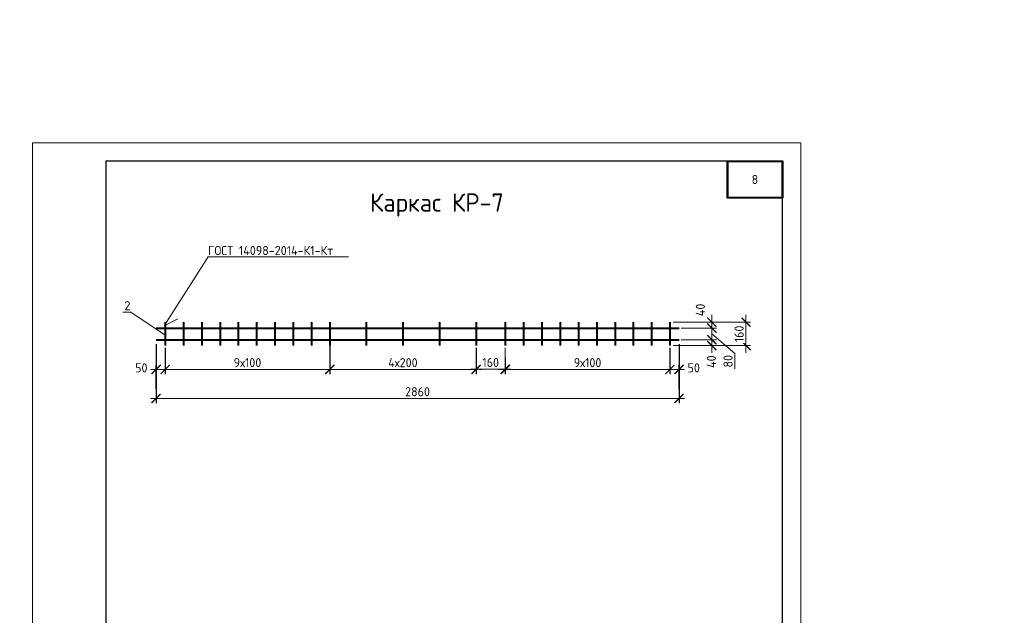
# Model space of a CAD drawing. Header units: millimetres. Extents: x 251864 to 617215, y -272865 to -46010.
# Tile 43 of 53: x 491651 to 518573, y -187568 to -171270. Entities that reach past the tile are written whole.
import ezdxf
from ezdxf import colors
from ezdxf.entities.mleader import LeaderData, LeaderLine
from ezdxf.enums import TextEntityAlignment as Align
from ezdxf.math import Vec2, Vec3

# ---------------------------------------------------------------- set-up
doc = ezdxf.new("R2010")
doc.units = ezdxf.units.MM
doc.layers.get('Defpoints').update_dxf_attribs({"color": 140})
for name, color, linetype, lineweight in [('RAZMER', 100, 'Continuous', 15), ('Армирование', 3, 'Continuous', 40), ('Каркасы ригель', 3, 'Continuous', 0), ('подоснова', 151, 'Continuous', 5), ('Размеры', 54, 'Continuous', 20), ('Текст', 41, 'Continuous', 30), ('Текст 0.25', 82, 'Continuous', 25), ('ТОНКИЕ', 7, 'Continuous', 9)]:
    doc.layers.add(name, color=color, linetype=linetype, lineweight=lineweight)
doc.layers.add('ТОЛСТЫЕ_ОСНОВНЫЕ', color=6, linetype='Continuous')
doc.styles.add('GOST-2.304_Type-B', font='GOST_Common.ttf')
doc.styles.add('style1', font='GOST_Common.ttf', dxfattribs={"height": 500})
doc.styles.add('ГОСТ', font='GOST_Common.ttf')
doc.dimstyles.new('ГОСТ', dxfattribs={"dimscale": 0, "dimtxt": 2.5, "dimasz": 2.5, "dimexe": 1.25, "dimexo": 0.625, "dimtad": 1, "dimdec": 0, "dimtxsty": 'ГОСТ', "dimblk": 'ARCHTICK', "dimcen": 2.5, "dimdle": 1.5, "dimclrd": 256, "dimclre": 256, "dimclrt": 256, "dimadec": 0, "dimazin": 0, "dimtfac": 1, "dimtdec": 0, "dimtmove": 1, "dimatfit": 3, "dimfxl": 2, "dimtfill": 1, "dimlwd": -1, "dimarcsym": 0})
doc.dimstyles.new('мой', dxfattribs={"dimscale": 100, "dimtxt": 2.5, "dimasz": 2.5, "dimexe": 1.25, "dimexo": 0.625, "dimtad": 1, "dimdec": 0, "dimtxsty": 'GOST-2.304_Type-B', "dimblk": 'ARCHTICK', "dimcen": 2.5, "dimdle": 2, "dimaunit": 1, "dimadec": 1, "dimazin": 2, "dimtfac": 1, "dimtdec": 0, "dimtmove": 1, "dimatfit": 3, "dimfxl": 1, "dimtfill": 1, "dimlwd": -1, "dimlwe": -1, "dimarcsym": 0})

# ---------------------------------------------------------------- blocks, each defined once
blk = doc.blocks.new('_ArchTick')
at = {"color": 0, "linetype": 'ByBlock', "const_width": 0.15}
blk.add_lwpolyline([(-0.5, -0.5), (0.5, 0.5)], dxfattribs=at)
blk = doc.blocks.new('*D999')
at = {"layer": 'Defpoints', "color": 0, "ltscale": 0.1, "transparency": 16777216}
for p in [(495629, -180188), (500129, -180188), (500129, -180841)]:
    blk.add_point(p, dxfattribs=at)
at = {"layer": 'Размеры', "color": 0, "linetype": 'Continuous', "ltscale": 0.1, "transparency": 16777216}
for p, q in [((495629, -180251), (495629, -180966)), ((500129, -180251), (500129, -180966)), ((495429, -180841), (500329, -180841))]:
    blk.add_line(p, q, dxfattribs=at)
at = {"layer": 'Размеры', "color": 0, "ltscale": 0.1, "transparency": 16777216, "xscale": 250, "yscale": 250, "zscale": 250, "rotation": 180}
blk.add_blockref('_ArchTick', (495629, -180841), dxfattribs=at)
at = {"layer": 'Размеры', "color": 0, "ltscale": 0.1, "transparency": 16777216, "xscale": 250, "yscale": 250, "zscale": 250}
blk.add_blockref('_ArchTick', (500129, -180841), dxfattribs=at)
at = {"layer": 'Размеры', "color": 0, "ltscale": 0.1, "transparency": 16777216, "insert": (497879, -180654), "char_height": 250, "attachment_point": 5, "style": 'GOST-2.304_Type-B', "bg_fill": 3, "box_fill_scale": 1.1, "bg_fill_color": 256, "bg_fill_true_color": 13158600, "bg_fill_transparency": 0}
blk.add_mtext('9х100', dxfattribs=at)
blk = doc.blocks.new('_None')
blk = doc.blocks.new('*D988')
at = {"layer": 'Defpoints', "color": 0, "ltscale": 0.1, "transparency": 16777216}
for p in [(509679, -180028), (510577, -180028), (509458, -180188)]:
    blk.add_point(p, dxfattribs=at)
at = {"layer": 'Размеры', "color": 0, "linetype": 'Continuous', "ltscale": 0.1, "transparency": 16777216}
for p, q in [((510577, -180388), (510577, -179828)), ((509741, -180028), (510702, -180028)), ((509521, -180188), (510702, -180188))]:
    blk.add_line(p, q, dxfattribs=at)
at = {"layer": 'Размеры', "color": 0, "ltscale": 0.1, "transparency": 16777216, "xscale": 250, "yscale": 250, "zscale": 250, "rotation": 90}
blk.add_blockref('_ArchTick', (510577, -180028), dxfattribs=at)
at = {"layer": 'Размеры', "color": 0, "ltscale": 0.1, "transparency": 16777216, "insert": (510561, -180627), "char_height": 250, "attachment_point": 5, "rotation": 90, "style": 'GOST-2.304_Type-B', "bg_fill": 3, "box_fill_scale": 1.1, "bg_fill_color": 256, "bg_fill_true_color": 13158600, "bg_fill_transparency": 0}
blk.add_mtext('40', dxfattribs=at)
at = {"layer": 'Размеры', "color": 0, "ltscale": 0.1, "transparency": 16777216, "xscale": 250, "yscale": 250, "zscale": 250, "rotation": 270}
blk.add_blockref('_ArchTick', (510577, -180188), dxfattribs=at)
blk = doc.blocks.new('*D989')
at = {"layer": 'Defpoints', "color": 0, "ltscale": 0.1, "transparency": 16777216}
for p in [(509679, -179708), (510577, -179708), (509679, -180028)]:
    blk.add_point(p, dxfattribs=at)
at = {"layer": 'Размеры', "color": 0, "linetype": 'Continuous', "ltscale": 0.1, "transparency": 16777216}
for p, q in [((510577, -180228), (510577, -179508)), ((509741, -179708), (510702, -179708)), ((509741, -180028), (510702, -180028)), ((510577, -179868), (511206, -180402)), ((511206, -180402), (511206, -180827))]:
    blk.add_line(p, q, dxfattribs=at)
at = {"layer": 'Размеры', "color": 0, "ltscale": 0.1, "transparency": 16777216, "xscale": 250, "yscale": 250, "zscale": 250}
for p, rotation in [((510577, -179708), 90), ((510577, -180028), 270)]:
    blk.add_blockref('_ArchTick', p, dxfattribs=dict(at, rotation=rotation))
at = {"layer": 'Размеры', "color": 0, "ltscale": 0.1, "transparency": 16777216, "insert": (511019, -180615), "char_height": 250, "attachment_point": 5, "rotation": 90, "style": 'GOST-2.304_Type-B', "bg_fill": 3, "box_fill_scale": 1.1, "bg_fill_color": 256, "bg_fill_true_color": 13158600, "bg_fill_transparency": 0}
blk.add_mtext('80', dxfattribs=at)
blk = doc.blocks.new('*D990')
at = {"layer": 'Defpoints', "color": 0, "ltscale": 0.1, "transparency": 16777216}
for p in [(509458, -179548), (510577, -179548), (509679, -179708)]:
    blk.add_point(p, dxfattribs=at)
at = {"layer": 'Размеры', "color": 0, "linetype": 'Continuous', "ltscale": 0.1, "transparency": 16777216}
for p, q in [((509521, -179548), (510702, -179548)), ((510577, -179908), (510577, -179348)), ((509741, -179708), (510702, -179708))]:
    blk.add_line(p, q, dxfattribs=at)
at = {"layer": 'Размеры', "color": 0, "ltscale": 0.1, "transparency": 16777216, "xscale": 250, "yscale": 250, "zscale": 250, "rotation": 270}
blk.add_blockref('_ArchTick', (510577, -179708), dxfattribs=at)
at = {"layer": 'Размеры', "color": 0, "ltscale": 0.1, "transparency": 16777216, "insert": (510261, -179212), "char_height": 250, "attachment_point": 5, "rotation": 90, "style": 'GOST-2.304_Type-B', "bg_fill": 3, "box_fill_scale": 1.1, "bg_fill_color": 256, "bg_fill_true_color": 13158600, "bg_fill_transparency": 0}
blk.add_mtext('40', dxfattribs=at)
at = {"layer": 'Размеры', "color": 0, "ltscale": 0.1, "transparency": 16777216, "xscale": 250, "yscale": 250, "zscale": 250, "rotation": 90}
blk.add_blockref('_ArchTick', (510577, -179548), dxfattribs=at)
blk = doc.blocks.new('*D991')
at = {"layer": 'Defpoints', "color": 0, "ltscale": 0.1, "transparency": 16777216}
for p in [(510091, -179548), (510091, -180188)]:
    blk.add_point(p, dxfattribs=at)
at = {"layer": 'Размеры', "color": 0, "linetype": 'Continuous', "ltscale": 0.1, "transparency": 16777216}
for p, q in [((510154, -179548), (511634, -179548)), ((511509, -179348), (511509, -180388)), ((510154, -180188), (511634, -180188))]:
    blk.add_line(p, q, dxfattribs=at)
at = {"layer": 'Размеры', "color": 0, "ltscale": 0.1, "transparency": 16777216, "xscale": 250, "yscale": 250, "zscale": 250}
for p, rotation in [((511509, -179548), 90), ((511509, -180188), 270)]:
    blk.add_blockref('_ArchTick', p, dxfattribs=dict(at, rotation=rotation))
at = {"layer": 'Размеры', "color": 0, "ltscale": 0.1, "transparency": 16777216, "insert": (511322, -179868), "char_height": 250, "attachment_point": 5, "rotation": 90, "style": 'GOST-2.304_Type-B', "bg_fill": 3, "box_fill_scale": 1.1, "bg_fill_color": 256, "bg_fill_true_color": 13158600, "bg_fill_transparency": 0}
blk.add_mtext('160', dxfattribs=at)
at = {"layer": 'Defpoints', "color": 0, "ltscale": 0.1, "transparency": 16777216}
blk.add_point((511509, -180188), dxfattribs=at)
blk = doc.blocks.new('*U281')
blk.add_point((165.57, 1.2))
at = {"layer": 'ТОЛСТЫЕ_ОСНОВНЫЕ'}
for p, q in [((8, 5), (8, 90)), ((8, 90), (20, 90)), ((13, 5), (13, 90)), ((8, 65), (20, 65)), ((8, 30), (20, 30)), ((20, 5), (8, 5))]:
    blk.add_line(p, q, dxfattribs=at)
at = {"layer": 'ТОЛСТЫЕ_ОСНОВНЫЕ', "color": 6}
blk.add_lwpolyline([(20, 5), (205, 5), (205, 292), (20, 292)], close=True, dxfattribs=at)
at = {"layer": 'ТОНКИЕ'}
blk.add_lwpolyline([(0, 0), (210, 0), (210, 297), (0, 297)], close=True, dxfattribs=at)
at = {"layer": 'Текст', "style": 'style1'}
for s, p in [('Взам.инв.№', (10.5, 77.5)), ('Подпись и дата', (10.5, 47.5)), ('Инв.№ подл.', (10.5, 17.5))]:
    blk.add_text(s, height=3, rotation=90, dxfattribs=at).set_placement(p, align=Align.MIDDLE)
blk.add_text('Формат А4', height=2.5, dxfattribs=at).set_placement((165.57, 1.2))
blk = doc.blocks.new('*D1003')
at = {"layer": 'Defpoints', "color": 0, "transparency": 16777216}
for p in [(495379, -180088), (509679, -180088), (509679, -181637)]:
    blk.add_point(p, dxfattribs=at)
at = {"layer": 'Размеры', "lineweight": -2, "transparency": 16777216}
for p, q in [((495379, -180151), (495379, -181762)), ((509679, -180151), (509679, -181762))]:
    blk.add_line(p, q, dxfattribs=at)
at = {"layer": 'Размеры', "transparency": 16777216}
blk.add_line((495229, -181637), (509829, -181637), dxfattribs=at)
at = {"layer": 'Размеры', "transparency": 16777216, "xscale": 250, "yscale": 250, "zscale": 250, "rotation": 180}
blk.add_blockref('_ArchTick', (495379, -181637), dxfattribs=at)
at = {"layer": 'Размеры', "transparency": 16777216, "xscale": 250, "yscale": 250, "zscale": 250}
blk.add_blockref('_ArchTick', (509679, -181637), dxfattribs=at)
at = {"layer": 'Размеры', "transparency": 16777216, "insert": (502529, -181450), "char_height": 250, "attachment_point": 5, "style": 'ГОСТ', "bg_fill": 3, "box_fill_scale": 1.1, "bg_fill_color": 256, "bg_fill_true_color": 13158600, "bg_fill_transparency": 0}
blk.add_mtext('2860', dxfattribs=at)
blk = doc.blocks.new('*D1004')
at = {"layer": 'Defpoints', "color": 0, "transparency": 16777216}
for p in [(495629, -180188), (495379, -180841), (495379, -181434)]:
    blk.add_point(p, dxfattribs=at)
at = {"layer": 'Размеры', "lineweight": -2, "transparency": 16777216}
for p, q in [((495629, -180251), (495629, -180966)), ((495379, -181371), (495379, -180716))]:
    blk.add_line(p, q, dxfattribs=at)
at = {"layer": 'Размеры', "transparency": 16777216}
blk.add_line((495779, -180841), (495229, -180841), dxfattribs=at)
at = {"layer": 'Размеры', "transparency": 16777216, "xscale": 250, "yscale": 250, "zscale": 250}
blk.add_blockref('_ArchTick', (495629, -180841), dxfattribs=at)
at = {"layer": 'Размеры', "transparency": 16777216, "insert": (494976, -180796), "char_height": 250, "attachment_point": 5, "style": 'ГОСТ', "bg_fill": 3, "box_fill_scale": 1.1, "bg_fill_color": 256, "bg_fill_true_color": 13158600, "bg_fill_transparency": 0}
blk.add_mtext('50', dxfattribs=at)
at = {"layer": 'Размеры', "transparency": 16777216, "xscale": 250, "yscale": 250, "zscale": 250, "rotation": 180}
blk.add_blockref('_ArchTick', (495379, -180841), dxfattribs=at)
blk = doc.blocks.new('*D998')
at = {"layer": 'Defpoints', "color": 0, "ltscale": 0.1, "transparency": 16777216}
for p in [(504928, -180188), (509428, -180188), (504928, -180841)]:
    blk.add_point(p, dxfattribs=at)
at = {"layer": 'Размеры', "color": 0, "linetype": 'Continuous', "ltscale": 0.1, "transparency": 16777216}
for p, q in [((504928, -180251), (504928, -180966)), ((509428, -180251), (509428, -180966)), ((509628, -180841), (504728, -180841))]:
    blk.add_line(p, q, dxfattribs=at)
at = {"layer": 'Размеры', "color": 0, "ltscale": 0.1, "transparency": 16777216, "xscale": 250, "yscale": 250, "zscale": 250, "rotation": 180}
blk.add_blockref('_ArchTick', (504928, -180841), dxfattribs=at)
at = {"layer": 'Размеры', "color": 0, "ltscale": 0.1, "transparency": 16777216, "xscale": 250, "yscale": 250, "zscale": 250}
blk.add_blockref('_ArchTick', (509428, -180841), dxfattribs=at)
at = {"layer": 'Размеры', "color": 0, "ltscale": 0.1, "transparency": 16777216, "insert": (507178, -180654), "char_height": 250, "attachment_point": 5, "style": 'GOST-2.304_Type-B', "bg_fill": 3, "box_fill_scale": 1.1, "bg_fill_color": 256, "bg_fill_true_color": 13158600, "bg_fill_transparency": 0}
blk.add_mtext('9х100', dxfattribs=at)
blk = doc.blocks.new('*D1005')
at = {"layer": 'Defpoints', "color": 0, "transparency": 16777216}
for p in [(509428, -180188), (509679, -180841), (509679, -181434)]:
    blk.add_point(p, dxfattribs=at)
at = {"layer": 'Размеры', "lineweight": -2, "transparency": 16777216}
for p, q in [((509428, -180251), (509428, -180966)), ((509679, -181371), (509679, -180716))]:
    blk.add_line(p, q, dxfattribs=at)
at = {"layer": 'Размеры', "transparency": 16777216}
blk.add_line((509278, -180841), (509829, -180841), dxfattribs=at)
at = {"layer": 'Размеры', "transparency": 16777216, "xscale": 250, "yscale": 250, "zscale": 250, "rotation": 180}
blk.add_blockref('_ArchTick', (509428, -180841), dxfattribs=at)
at = {"layer": 'Размеры', "transparency": 16777216, "insert": (510081, -180796), "char_height": 250, "attachment_point": 5, "style": 'ГОСТ', "bg_fill": 3, "box_fill_scale": 1.1, "bg_fill_color": 256, "bg_fill_true_color": 13158600, "bg_fill_transparency": 0}
blk.add_mtext('50', dxfattribs=at)
at = {"layer": 'Размеры', "transparency": 16777216, "xscale": 250, "yscale": 250, "zscale": 250}
blk.add_blockref('_ArchTick', (509679, -180841), dxfattribs=at)
blk = doc.blocks.new('*D1006')
at = {"layer": 'Defpoints', "color": 0, "transparency": 16777216}
for p in [(500129, -179948), (504129, -180188), (500129, -180841)]:
    blk.add_point(p, dxfattribs=at)
at = {"layer": 'Размеры', "lineweight": -2, "transparency": 16777216}
for p, q in [((500129, -180010), (500129, -180966)), ((504129, -180251), (504129, -180966))]:
    blk.add_line(p, q, dxfattribs=at)
at = {"layer": 'Размеры', "transparency": 16777216}
blk.add_line((504279, -180841), (499979, -180841), dxfattribs=at)
at = {"layer": 'Размеры', "transparency": 16777216, "xscale": 250, "yscale": 250, "zscale": 250, "rotation": 180}
blk.add_blockref('_ArchTick', (500129, -180841), dxfattribs=at)
at = {"layer": 'Размеры', "transparency": 16777216, "xscale": 250, "yscale": 250, "zscale": 250}
blk.add_blockref('_ArchTick', (504129, -180841), dxfattribs=at)
at = {"layer": 'Размеры', "transparency": 16777216, "insert": (502129, -180654), "char_height": 250, "attachment_point": 5, "style": 'ГОСТ', "bg_fill": 3, "box_fill_scale": 1.1, "bg_fill_color": 256, "bg_fill_true_color": 13158600, "bg_fill_transparency": 0}
blk.add_mtext('4х200', dxfattribs=at)
blk = doc.blocks.new('*D1007')
at = {"layer": 'Defpoints', "color": 0, "transparency": 16777216}
for p in [(504129, -180188), (504129, -180837)]:
    blk.add_point(p, dxfattribs=at)
at = {"layer": 'Размеры', "lineweight": -2, "transparency": 16777216}
for p, q in [((504129, -180251), (504129, -180962)), ((504928, -180525), (504928, -180962))]:
    blk.add_line(p, q, dxfattribs=at)
at = {"layer": 'Размеры', "transparency": 16777216}
blk.add_line((505078, -180837), (503979, -180837), dxfattribs=at)
at = {"layer": 'Размеры', "transparency": 16777216, "xscale": 250, "yscale": 250, "zscale": 250, "rotation": 180}
blk.add_blockref('_ArchTick', (504129, -180837), dxfattribs=at)
at = {"layer": 'Размеры', "transparency": 16777216, "xscale": 250, "yscale": 250, "zscale": 250}
blk.add_blockref('_ArchTick', (504928, -180837), dxfattribs=at)
at = {"layer": 'Размеры', "transparency": 16777216, "insert": (504529, -180650), "char_height": 250, "attachment_point": 5, "style": 'ГОСТ', "bg_fill": 3, "box_fill_scale": 1.1, "bg_fill_color": 256, "bg_fill_true_color": 13158600, "bg_fill_transparency": 0}
blk.add_mtext('160', dxfattribs=at)
at = {"layer": 'Defpoints', "color": 0, "transparency": 16777216}
blk.add_point((504928, -180463), dxfattribs=at)
blk = doc.blocks.new('*T986')
at = {"layer": 'Каркасы ригель', "color": 0, "linetype": 'ByBlock', "lineweight": -2, "transparency": 16777216}
for p, q in [((0, 0), (1500, 0)), ((0, -1000), (1500, -1000))]:
    blk.add_line(p, q, dxfattribs=at)
at = {"layer": 'Каркасы ригель', "color": 0, "linetype": 'ByBlock', "lineweight": 50, "transparency": 16777216}
for p, q in [((0, 0), (0, -1000)), ((1500, 0), (1500, -1000))]:
    blk.add_line(p, q, dxfattribs=at)
at = {"layer": 'Каркасы ригель', "color": 0, "linetype": 'Continuous', "lineweight": 0, "transparency": 16777216, "insert": (750, -500), "char_height": 250, "width": 1000, "attachment_point": 5, "style": 'ГОСТ'}
blk.add_mtext('8', dxfattribs=at)

msp = doc.modelspace()

# ---------------------------------------------------------------- linework, layer by layer
at = {"layer": 'Армирование'}
for p, q in [((495628.5, -179548.3), (495628.5, -180188.3)), ((495378.5, -180028.3), (509678.5, -180028.3))]:
    msp.add_line(p, q, dxfattribs=at)
at = {"layer": 'подоснова', "ltscale": 0.3}
msp.add_line((495598.5, -179648.3), (495976.8, -179454.5), dxfattribs=at)
at = {"layer": 'Размеры', "lineweight": 40, "ltscale": 100}
msp.add_lwpolyline([(511004.7, -175143), (512504.7, -175143), (512504.7, -176143), (511004.7, -176143)], close=True, dxfattribs=at)

# ---------------------------------------------------------------- block references
msp.add_blockref('*T986', (511004.7, -175143))

# ---------------------------------------------------------------- texts
at = {"layer": 'Размеры', "insert": (503056.5, -176341.3), "char_height": 500, "attachment_point": 5, "style": 'GOST-2.304_Type-B'}
msp.add_mtext_dynamic_manual_height_columns('Каркас КР-7', width=15225.227, gutter_width=15, heights=[0], dxfattribs=at)
at = {"layer": 'Текст 0.25', "char_height": 250, "attachment_point": 1, "style": 'GOST-2.304_Type-B'}
for insert in [(316227.6, -171269.9), (377291.7, -171269.9)]:
    msp.add_mtext_dynamic_manual_height_columns('\\pi750;1 Сварочные соединения выполнять сваркой типа К1-Кт по ГОСТ 14098-2014', width=17507.725, gutter_width=1250, heights=[0], dxfattribs=dict(at, insert=insert))

# ---------------------------------------------------------------- leaders
at = {"layer": 'RAZMER', "color": 1, "ltscale": 100}
ml = msp.add_multileader_mtext('Standard', dxfattribs=at)
ml.set_content('{\\fGOST 2.304 type A|b0|i0|c204|p34;ГОСТ 14098-\\fGOST 2.304 type A|b0|i0|c0|p34;2014\\fGOST 2.304 type A|b0|i0|c204|p34;-К1-Кт}', color=1, style='ГОСТ')
ml.set_leader_properties(color=256, linetype='ByLayer', lineweight=-1)
ml.build(insert=Vec2(0, 0))
ml.multileader.update_dxf_attribs({"text_left_attachment_type": 6, "text_right_attachment_type": 6, "dogleg_length": 0.6, "arrow_head_size": 100, "scale": 100})
ctx = ml.context
ctx.base_point, ctx.scale, ctx.char_height, ctx.arrow_head_size, ctx.landing_gap_size, ctx.plane_origin = Vec3(451347.6, -177675.5, 0), 100, 250, 100, 50, Vec3(450459, -177291, 0)
ctx.left_attachment, ctx.right_attachment, ctx.text_align_type = 6, 6, 1
notes = []
notes.append((ctx, [(0, (1, 1, 0), (451287.6, -177675.5, 0), (1, 0), 60, [(0, [(450217.7, -179339.7, 0)], 0, [])])]))
ctx.mtext.insert, ctx.mtext.width, ctx.mtext.alignment, ctx.mtext.flow_direction = Vec3(453385.7, -177375.5, 0), 3150.977, 2, 5
at = {"layer": 'подоснова', "ltscale": 0.3}
ml = msp.add_multileader_mtext('Standard', dxfattribs=at)
ml.set_content('ГОСТ 14098-2014-К1-Кт', color=256, style='GOST-2.304_Type-B')
ml.set_leader_properties(color=256, linetype='ByLayer', lineweight=15)
ml.set_arrow_properties(name='NONE')
ml.build(insert=Vec2(0, 0))
ml.multileader.update_dxf_attribs({"text_left_attachment_type": 6, "text_right_attachment_type": 6, "dogleg_length": 0.1, "arrow_head_size": 0.18})
ctx = ml.context
ctx.base_point, ctx.char_height, ctx.arrow_head_size, ctx.landing_gap_size, ctx.plane_origin = Vec3(496799.6, -177761.3), 250, 0.18, 0.2, Vec3(496208.2, -177032.9)
ctx.left_attachment, ctx.right_attachment = 6, 6
notes.append((ctx, [(0, (1, 1, 0), (496799.5, -177761.3), (1, 0), 0.1, [(0, [(495598.5, -179648.3)], 0, [])])]))
ctx.mtext.insert, ctx.mtext.flow_direction = Vec3(496799.8, -177461.3), 5
at = {"layer": 'подоснова'}
ml = msp.add_multileader_mtext('Standard', dxfattribs=at)
ml.set_content('{\\fISOCPEUR|b0|i0|c204|p34;2}', color=256, style='GOST-2.304_Type-B')
ml.set_leader_properties(color=256, linetype='ByLayer', lineweight=15)
ml.set_arrow_properties(name='NONE')
ml.build(insert=Vec2(0, 0))
ml.multileader.update_dxf_attribs({"text_left_attachment_type": 6, "text_right_attachment_type": 6, "dogleg_length": 10, "arrow_head_size": 18})
ctx = ml.context
ctx.base_point, ctx.char_height, ctx.arrow_head_size, ctx.landing_gap_size, ctx.plane_origin = Vec3(494513.5, -179270.8), 250, 18, 20, Vec3(501201.3, -179743.5)
ctx.left_attachment, ctx.right_attachment, ctx.text_align_type = 6, 6, 1
notes.append((ctx, [(0, (1, 1, 0), (494688.5, -179270.8), (-1, 0), 10, [(2, [(495628.5, -179901.9)], 0, [])])]))
ctx.mtext.insert, ctx.mtext.width, ctx.mtext.alignment, ctx.mtext.flow_direction = Vec3(494596, -178970.8), 3036.308, 2, 5
for ctx, leaders in notes:
    for number, flags, end, landing, length, lines in leaders:
        leader = LeaderData()
        leader.index, (leader.has_last_leader_line, leader.has_dogleg_vector, leader.attachment_direction) = number, flags
        leader.last_leader_point, leader.dogleg_vector, leader.dogleg_length = Vec3(end), Vec3(landing), length
        for number, points, colour, breaks in lines:
            line = LeaderLine()
            line.index, line.vertices, line.color, line.breaks = number, Vec3.list(points), colors.encode_raw_color(colour), breaks
            leader.lines.append(line)
        ctx.leaders.append(leader)

# ---------------------------------------------------------------- next in the draw order: dimensions: what is measured, and where the dimension line sits
at = {"layer": 'Размеры', "ltscale": 0.1}
dim = msp.add_linear_dim(base=(510576.7, -180028.3), p1=(509458.5, -180188.3), p2=(509678.5, -180028.3), angle=90, dimstyle='мой', override={"dimlfac": 0.25}, dxfattribs=at)
dim.commit()
dim.dimension.update_dxf_attribs({"geometry": '*D988', "text_midpoint": (510748.3, -180627.5), "dimtype": 160})
dim = msp.add_linear_dim(base=(500128.5, -180841), p1=(495628.5, -180188.3), p2=(500128.5, -180188.3), text='9х100', dimstyle='мой', override={"dimlfac": 0.25}, dxfattribs=at)
dim.commit()
dim.dimension.update_dxf_attribs({"geometry": '*D999', "text_midpoint": (497878.5, -180653.5)})

# ---------------------------------------------------------------- next in the draw order: dimensions: what is measured, and where the dimension line sits
dim = msp.add_linear_dim(base=(510576.7, -179708.3), p1=(509678.5, -180028.3), p2=(509678.5, -179708.3), angle=90, dimstyle='мой', override={"dimlfac": 0.25}, dxfattribs=at)
dim.commit()
dim.dimension.update_dxf_attribs({"geometry": '*D989', "text_midpoint": (511206.1, -180464.8), "dimtype": 160})

# ---------------------------------------------------------------- next in the draw order: dimensions: what is measured, and where the dimension line sits
dim = msp.add_linear_dim(base=(510576.7, -179548.3), p1=(509678.5, -179708.3), p2=(509458.5, -179548.3), angle=90, dimstyle='мой', override={"dimlfac": 0.25}, dxfattribs=at)
dim.commit()
dim.dimension.update_dxf_attribs({"geometry": '*D990', "text_midpoint": (510448, -179212.5), "dimtype": 160})

# ---------------------------------------------------------------- next in the draw order: linework, layer by layer
at = {"layer": 'Армирование'}
msp.add_line((495378.5, -179708.3), (509678.5, -179708.3), dxfattribs=at)

# ---------------------------------------------------------------- next in the draw order: dimensions: what is measured, and where the dimension line sits
at = {"layer": 'Размеры', "ltscale": 0.1}
dim = msp.add_linear_dim(base=(511509.3, -180188.3), p1=(510091.4, -179548.3), p2=(510091.4, -180188.3), angle=90, dimstyle='мой', override={"dimlfac": 0.25}, dxfattribs=at)
dim.commit()
dim.dimension.update_dxf_attribs({"geometry": '*D991', "text_midpoint": (511321.8, -179868.3)})

# ---------------------------------------------------------------- next in the draw order: block references
at = {"xscale": 100, "yscale": 100, "zscale": 100}
msp.add_blockref('*U281', (492004.7, -204343), dxfattribs=at)

# ---------------------------------------------------------------- next in the draw order: leaders
at = {"layer": 'RAZMER', "color": 1, "ltscale": 100}
ml = msp.add_multileader_mtext('Standard', dxfattribs=at)
ml.set_content('{\\fGOST 2.304 type A|b0|i0|c204|p34;ГОСТ 14098-\\fGOST 2.304 type A|b0|i0|c0|p34;2014\\fGOST 2.304 type A|b0|i0|c204|p34;-К1-Кт}', color=1, style='ГОСТ')
ml.set_leader_properties(color=256, linetype='ByLayer', lineweight=-1)
ml.build(insert=Vec2(0, 0))
ml.multileader.update_dxf_attribs({"text_left_attachment_type": 6, "text_right_attachment_type": 6, "dogleg_length": 0.6, "arrow_head_size": 100, "scale": 100})
ctx = ml.context
ctx.base_point, ctx.scale, ctx.char_height, ctx.arrow_head_size, ctx.landing_gap_size, ctx.plane_origin = Vec3(426831.6, -177930.2), 100, 250, 100, 50, Vec3(425943, -177545.7)
ctx.left_attachment, ctx.right_attachment, ctx.text_align_type = 6, 6, 1
notes = []
notes.append((ctx, [(0, (1, 1, 0), (426771.6, -177930.2), (1, 0), 60, [(0, [(425701.7, -179594.4)], 0, [])])]))
ctx.mtext.insert, ctx.mtext.width, ctx.mtext.alignment, ctx.mtext.flow_direction = Vec3(428869.7, -177630.2), 3150.977, 2, 5
for ctx, leaders in notes:
    for number, flags, end, landing, length, lines in leaders:
        leader = LeaderData()
        leader.index, (leader.has_last_leader_line, leader.has_dogleg_vector, leader.attachment_direction) = number, flags
        leader.last_leader_point, leader.dogleg_vector, leader.dogleg_length = Vec3(end), Vec3(landing), length
        for number, points, colour, breaks in lines:
            line = LeaderLine()
            line.index, line.vertices, line.color, line.breaks = number, Vec3.list(points), colors.encode_raw_color(colour), breaks
            leader.lines.append(line)
        ctx.leaders.append(leader)

# ---------------------------------------------------------------- next in the draw order: dimensions: what is measured, and where the dimension line sits
at = {"layer": 'Размеры'}
dim = msp.add_linear_dim(base=(509678.5, -181637.4), p1=(495378.5, -180088.3), p2=(509678.5, -180088.3), dimstyle='ГОСТ', override={"dimscale": 100, "dimlfac": 0.2, "dimtix": 0, "dimtofl": 1, "dimtmove": 1, "dimatfit": 3}, dxfattribs=at)
dim.commit()
dim.dimension.update_dxf_attribs({"geometry": '*D1003', "text_midpoint": (502528.5, -181449.9)})

# ---------------------------------------------------------------- next in the draw order: linework, layer by layer
at = {"layer": 'Армирование'}
for p, q in [((496128.5, -179548.3), (496128.5, -180188.3)), ((496628.5, -179548.3), (496628.5, -180188.3)), ((497128.5, -179548.3), (497128.5, -180188.3)), ((497628.5, -179548.3), (497628.5, -180188.3)), ((498128.5, -179548.3), (498128.5, -180188.3)), ((498628.5, -179548.3), (498628.5, -180188.3)), ((499128.5, -179548.3), (499128.5, -180188.3)), ((499628.5, -179548.3), (499628.5, -180188.3)), ((500128.5, -179548.3), (500128.5, -180188.3)), ((501128.5, -179548.3), (501128.5, -180188.3)), ((502128.5, -179548.3), (502128.5, -180188.3)), ((503128.5, -179548.3), (503128.5, -180188.3)), ((504128.5, -179548.3), (504128.5, -180188.3)), ((504928.5, -179548.3), (504928.5, -180188.3)), ((505428.5, -179548.3), (505428.5, -180188.3)), ((505928.5, -179548.3), (505928.5, -180188.3)), ((506428.5, -179548.3), (506428.5, -180188.3)), ((506928.5, -179548.3), (506928.5, -180188.3)), ((507428.5, -179548.3), (507428.5, -180188.3)), ((507928.5, -179548.3), (507928.5, -180188.3)), ((508428.5, -179548.3), (508428.5, -180188.3)), ((508928.5, -179548.3), (508928.5, -180188.3)), ((509428.5, -179548.3), (509428.5, -180188.3))]:
    msp.add_line(p, q, dxfattribs=at)

# ---------------------------------------------------------------- next in the draw order: dimensions: what is measured, and where the dimension line sits
at = {"layer": 'Размеры'}
dim = msp.add_linear_dim(base=(495378.5, -180841), p1=(495628.5, -180188.3), p2=(495378.5, -181433.6), dimstyle='ГОСТ', override={"dimscale": 100, "dimlfac": 0.2, "dimtix": 0, "dimtofl": 1, "dimtmove": 1, "dimatfit": 3}, dxfattribs=at)
dim.commit()
dim.dimension.update_dxf_attribs({"geometry": '*D1004', "text_midpoint": (494975.8, -180983.1), "dimtype": 160})

# ---------------------------------------------------------------- next in the draw order: dimensions: what is measured, and where the dimension line sits
dim = msp.add_linear_dim(base=(500128.5, -180841), p1=(504128.5, -180188.3), p2=(500128.5, -179947.5), text='4х200', dimstyle='ГОСТ', override={"dimscale": 100, "dimlfac": 0.2, "dimtix": 0, "dimtofl": 1, "dimtmove": 1, "dimatfit": 3}, dxfattribs=at)
dim.commit()
dim.dimension.update_dxf_attribs({"geometry": '*D1006', "text_midpoint": (502128.5, -180653.5)})
at = {"layer": 'Размеры', "ltscale": 0.1}
dim = msp.add_linear_dim(base=(504928.5, -180841), p1=(509428.5, -180188.3), p2=(504928.5, -180188.3), angle=180, text='9х100', dimstyle='мой', override={"dimlfac": 0.25}, dxfattribs=at)
dim.commit()
dim.dimension.update_dxf_attribs({"geometry": '*D998', "text_midpoint": (507178.5, -180653.5)})

# ---------------------------------------------------------------- next in the draw order: dimensions: what is measured, and where the dimension line sits
at = {"layer": 'Размеры'}
dim = msp.add_linear_dim(base=(504128.5, -180837.3), p1=(504928.5, -180462.9), p2=(504128.5, -180188.3), dimstyle='ГОСТ', override={"dimscale": 100, "dimlfac": 0.2, "dimtix": 0, "dimtofl": 1, "dimtmove": 1, "dimatfit": 3}, dxfattribs=at)
dim.commit()
dim.dimension.update_dxf_attribs({"geometry": '*D1007', "text_midpoint": (504528.5, -180649.8)})
dim = msp.add_linear_dim(base=(509678.5, -180841), p1=(509428.5, -180188.3), p2=(509678.5, -181433.6), angle=180, dimstyle='ГОСТ', override={"dimscale": 100, "dimlfac": 0.2, "dimtix": 0, "dimtofl": 1, "dimtmove": 1, "dimatfit": 3}, dxfattribs=at)
dim.commit()
dim.dimension.update_dxf_attribs({"geometry": '*D1005', "text_midpoint": (510081.2, -180983.1), "dimtype": 160})

doc.saveas('drawing.dxf')
